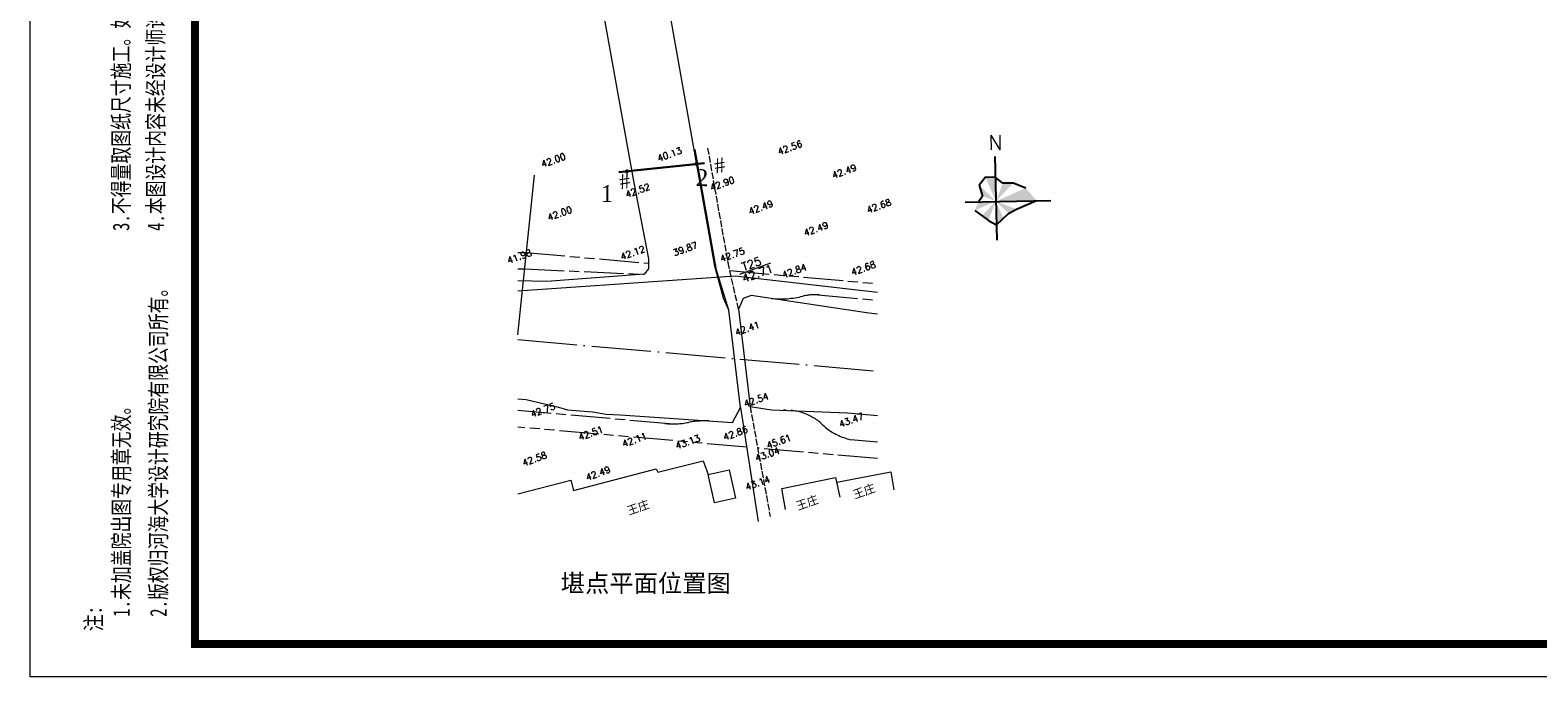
# Model space of a CAD drawing. Extents: x -13074 to 1448651, y 3648755 to 8081248.
# Tile 163 of 173: x 567718 to 568632, y 3857594 to 3857987. Entities that reach past the tile are written whole.
import ezdxf
from ezdxf.enums import TextEntityAlignment as Align

# ---------------------------------------------------------------- set-up
doc = ezdxf.new("R2010")
doc.units = 0
for name, pattern in [('4332', [5, 4, -1]), ('ACAD_ISO04W100', [30, 24, -3, 0, -3]), ('ACAD_ISO08W100', [36, 24, -3, 6, -3]), ('ACAD_ISO09W100', [45, 24, -3, 6, -3, 6, -3])]:
    doc.linetypes.add(name, pattern=pattern)
doc.layers.get('0').update_dxf_attribs({"linetype": 'CONTINUOUS'})
for name, color, linetype, lineweight in [('0.09标注线', 3, 'CONTINUOUS', 9), ('1', 1, 'CONTINUOUS', 40), ('2000图框', 7, 'CONTINUOUS', 30), ('CYdl', 7, 'CONTINUOUS', 5), ('SHEET', 1, 'CONTINUOUS', 15), ('图层1', 1, 'CONTINUOUS', 40), ('地质', 5, 'CONTINUOUS', 30), ('断面线', 7, 'CONTINUOUS', 30), ('河道中心线', 6, 'ACAD_ISO04W100', 40), ('设计河口线', 5, 'ACAD_ISO08W100', 80), ('设计滩面', 3, 'ACAD_ISO09W100', 80)]:
    doc.layers.add(name, color=color, linetype=linetype, lineweight=lineweight)
for name, color, linetype in [('DIM', 3, 'CONTINUOUS'), ('DMTZ', 7, 'CONTINUOUS'), ('GCD', 7, 'CONTINUOUS'), ('JMD', 7, 'CONTINUOUS'), ('KZD', 1, 'CONTINUOUS')]:
    doc.layers.add(name, color=color, linetype=linetype)
doc.styles.add('-仿宋_GB2312', font='FangSong_GB2312.ttf')
doc.styles.add('FHZ', font='FangSong_GB2312.ttf', dxfattribs={"width": 0.707, "height": 300})
doc.styles.add('HZ', font='rs.shx', dxfattribs={"width": 0.8, "bigfont": 'hztxt.shx'})
doc.styles.get("Standard").update_dxf_attribs({"font": 'rs.shx', "bigfont": 'hztxt.shx'})
doc.styles.add('宋体', font='FangSong_GB2312.ttf')
doc.styles.add('等线体', font='simhei.ttf')
doc.linetypes.add('8411', pattern='A,1,[20,LINE.SHX,S=2,R=0,X=0,Y=0],2,[15,LINE.SHX,S=2,R=0,X=0,Y=0],1', length=4)

msp = doc.modelspace()

# ---------------------------------------------------------------- hatches: boundary and pattern name
at = {"layer": '2000图框', "lineweight": -3}
h = msp.add_hatch(color=7, dxfattribs=at)
h.paths.add_polyline_path([(568321.397, 3857891.109), (568303.281, 3857883.161), (568327.833, 3857883.67)])
h.paths.add_polyline_path([(568313.761, 3857894.085), (568307.582, 3857894.186), (568303.281, 3857883.161)])
h.paths.add_polyline_path([(568302.983, 3857897.546), (568296.912, 3857897.679), (568303.281, 3857883.161)])
h.paths.add_polyline_path([(568293.111, 3857892.918), (568295.208, 3857886.31), (568303.281, 3857883.161)])
h.paths.add_polyline_path([(568303.281, 3857883.161), (568292.942, 3857882.947), (568290.508, 3857877.558)])
h.paths.add_polyline_path([(568303.281, 3857883.161), (568294.862, 3857874.386), (568298.751, 3857871.552)])
h.paths.add_polyline_path([(568303.281, 3857883.161), (568303.579, 3857868.776), (568307.836, 3857872.777)])
h.paths.add_polyline_path([(568303.281, 3857883.161), (568311.003, 3857875.753), (568315.77, 3857878.288)])

# ---------------------------------------------------------------- linework, layer by layer
at = {"color": 7, "linetype": 'Continuous', "lineweight": 13}
for points in [[(568143.597, 3857748.865), (568148.38, 3857758.033), (568141.393, 3857816.997), (568138.048, 3857824.295)], [(568149.937, 3857824.073), (568147.23, 3857817.656), (568154.187, 3857758.581), (568167.187, 3857756.596)]]:
    msp.add_lwpolyline(points, dxfattribs=at)
at = {"layer": '2000图框', "color": 7, "lineweight": -3}
for p, q in [((568302.719, 3857910.271, -394.133), (568303.772, 3857859.475, -394.133)), ((568296.912, 3857897.679, -394.133), (568293.111, 3857892.918, -394.133)), ((568293.111, 3857892.918, -394.133), (568295.208, 3857886.31, -394.133)), ((568302.983, 3857897.546, -394.133), (568296.912, 3857897.679, -394.133)), ((568307.582, 3857894.186, -394.133), (568302.983, 3857897.546, -394.133)), ((568313.761, 3857894.085, -394.133), (568307.582, 3857894.186, -394.133)), ((568321.397, 3857891.109, -394.133), (568313.761, 3857894.085, -394.133)), ((568284.639, 3857882.59, -394.133), (568336.514, 3857883.665, -394.133)), ((568295.208, 3857886.31, -394.133), (568292.942, 3857882.947, -394.133)), ((568315.77, 3857878.288, -394.133), (568327.833, 3857883.67, -394.133)), ((568290.508, 3857877.558, -394.133), (568298.751, 3857871.552, -394.133)), ((568303.579, 3857868.776, -394.133), (568311.003, 3857875.753, -394.133)), ((568311.003, 3857875.753, -394.133), (568315.77, 3857878.288, -394.133)), ((568298.751, 3857871.552, -394.133), (568303.579, 3857868.776, -394.133))]:
    msp.add_line(p, q, dxfattribs=at)
at = {"layer": 'CYdl', "color": 7, "linetype": 'Continuous', "lineweight": 13}
msp.add_lwpolyline([(568141.393, 3857816.997), (568133.865, 3857841.4), (568125.177, 3857890.462), (568120.975, 3857914.57)], dxfattribs=at)
at = {"layer": 'CYdl', "color": 7, "linetype": '4332', "lineweight": 13}
for points in [[(568147.23, 3857817.656), (568141.437, 3857842.937), (568132.784, 3857891.798), (568128.584, 3857915.897)], [(568154.187, 3857758.581), (568166.374, 3857691.868)]]:
    msp.add_lwpolyline(points, dxfattribs=at)
at = {"layer": 'CYdl', "color": 7, "lineweight": 13}
msp.add_lwpolyline([(568148.38, 3857758.033), (568159.148, 3857688.698)], dxfattribs=at)
at = {"layer": 'DMTZ', "color": 7, "linetype": '8411', "lineweight": 13, "ltscale": 0.6}
for points in [[(568065.015, 3857997.617), (568083.637, 3857894.294), (568092.548, 3857848.248), (568092.517, 3857842.132), (568089.973, 3857838.813), (568031.008, 3857834.388), (568013.3, 3857834.933)], [(568138.048, 3857824.295), (568132.724, 3857843.657), (568105.551, 3857997.617)], [(568231.43, 3857814.543), (568226.322, 3857815.124), (568154.834, 3857826.003), (568149.937, 3857824.073)], [(568013.3, 3857763.232), (568018.323, 3857762.734), (568037.998, 3857758.163), (568043.499, 3857756.634), (568058.602, 3857755.336), (568066.988, 3857753.87), (568075.35, 3857753.492), (568143.597, 3857748.865)], [(568167.187, 3857756.596), (568213.308, 3857754.658), (568231.43, 3857753.169)]]:
    msp.add_lwpolyline(points, dxfattribs=at)
at = {"layer": 'JMD', "color": 7, "linetype": 'Continuous', "lineweight": 13}
for points in [[(568013.3, 3857705.527), (568045.394, 3857713.843), (568047.185, 3857707.62), (568097.275, 3857720.758), (568098.183, 3857718.679), (568125.665, 3857725.656), (568128.739, 3857717.395)], [(568206.865, 3857712.74), (568239.629, 3857718.841), (568241.466, 3857707.923)], [(568175.588, 3857696.127), (568173.5, 3857708.89), (568206.048, 3857715.395), (568208.73, 3857703.53)]]:
    msp.add_lwpolyline(points, dxfattribs=at)
msp.add_lwpolyline([(568128.739, 3857717.395), (568141.419, 3857720.219), (568145.289, 3857702.847), (568132.608, 3857700.022)], close=True, dxfattribs=at)
at = {"layer": 'KZD', "color": 7, "linetype": 'Continuous', "lineweight": 13}
msp.add_line((568147.97, 3857838.96), (568166.794, 3857845.715), dxfattribs=at)
at = {"layer": 'SHEET', "color": 7}
msp.add_lwpolyline([(569397.537, 3857594.49), (567717.538, 3857594.49), (567717.538, 3858782.489), (569397.537, 3858782.489)], close=True, dxfattribs=at)
at = {"layer": 'SHEET', "color": 7, "const_width": 4.8}
msp.add_lwpolyline([(567817.538, 3858762.489), (569377.537, 3858762.489), (569377.537, 3857614.49), (567817.538, 3857614.49)], close=True, dxfattribs=at)
at = {"layer": '图层1', "linetype": 'Continuous', "lineweight": 13}
msp.add_lwpolyline([(568013.3, 3857828.685), (568145.068, 3857837.921), (568231.43, 3857827.955)], dxfattribs=at)
at = {"layer": '地质', "linetype": 'Continuous', "flags": 128}
for points in [[(568080.114, 3857901.349), (568121.097, 3857905.71)], [(568122.292, 3857905.819), (568126.477, 3857906.227)], [(568074.649, 3857900.794), (568078.873, 3857901.206)]]:
    msp.add_lwpolyline(points, dxfattribs=at)
at = {"layer": '地质'}
for centre, radius in [((568079.495, 3857901.267), 0.625), ((568121.695, 3857905.761), 0.6)]:
    msp.add_circle(centre, radius, dxfattribs=at)
at = {"layer": '断面线', "color": 7, "linetype": 'Continuous', "lineweight": 13}
msp.add_lwpolyline([(568013.3, 3857802.148), (568023.523, 3857899.01)], dxfattribs=at)
at = {"layer": '河道中心线', "lineweight": 13, "ltscale": 1.5}
msp.add_lwpolyline([(568013.3, 3857799.22), (568231.43, 3857780.048)], dxfattribs=at)
at = {"layer": '设计河口线', "lineweight": 13}
for points in [[(568013.3, 3857842.096), (568017.514, 3857842.075), (568089.973, 3857838.813)], [(568195.544, 3857826.28), (568231.43, 3857823.097)], [(568105.269, 3857748.056), (568013.3, 3857756.128)], [(568231.43, 3857736.984), (568215.13, 3857738.415)]]:
    msp.add_lwpolyline(points, dxfattribs=at)
at = {"layer": '设计河口线', "color": 4, "lineweight": 13}
for centre, radius, start, end in [((568172.722, 3857878.66), 54.812, 264.118448, 284.260751), ((568193.322, 3857795.363), 30.997, 83.97167, 103.237062), ((568176.054, 3857724.121), 32.199, 42.353206, 92.659422), ((568107.722, 3857791.48), 43.493, 263.202224, 282.10526), ((568127.452, 3857687.618), 62.247, 88.381227, 99.813307), ((568225.263, 3857778.82), 41.657, 232.404935, 255.921176)]:
    msp.add_arc(centre, radius, start, end, dxfattribs=at)
at = {"layer": '设计滩面', "lineweight": 13}
for points in [[(568013.3, 3857852.096), (568017.981, 3857852.073), (568092.534, 3857845.459)], [(568141.862, 3857841.082), (568231.43, 3857833.136)], [(568152.127, 3857733.906), (568013.3, 3857746.089)], [(568231.43, 3857726.946), (568158.802, 3857733.32)]]:
    msp.add_lwpolyline(points, dxfattribs=at)

# ---------------------------------------------------------------- texts
at = {"layer": '0.09标注线', "lineweight": 13, "char_height": 10.2375, "attachment_point": 1, "rotation": 359.590588, "style": '-仿宋_GB2312'}
for s, insert in [('{\\fTimes New Roman|b0|i0|c186|p18;2}', (568121.194, 3857902.564, 198.543)), ('{\\fTimes New Roman|b0|i0|c186|p18;1}', (568063.595, 3857892.939, 138.471))]:
    msp.add_mtext(s, dxfattribs=dict(at, insert=insert))
at = {"layer": '1', "color": 1, "lineweight": 13, "style": '宋体'}
msp.add_text('堪点平面位置图', height=10.8, dxfattribs=at).set_placement((568039.382, 3857645.895))
at = {"layer": '2000图框', "color": 7, "lineweight": -3, "style": 'HZ', "width": 1}
msp.add_text('N', height=8.857, rotation=0.732209, dxfattribs=at).set_placement((568298.887, 3857914.3, -352.428))
at = {"layer": 'DIM', "color": 7, "style": 'FHZ', "width": 0.75}
for s, height, p in [('3.不得量取图纸尺寸施工。如有任何不详事宜，请在施工前与设计师会商。', 9.99999, (567777.673, 3857865.077)), ('4.本图设计内容未经设计师许可不得在其它地方使用。', 9.99999, (567798.708, 3857865.077)), ('2.版权归河海大学设计研究院有限公司所有。', 9.99999, (567800.303, 3857630.944)), ('1.未加盖院出图专用章无效。', 9.99999, (567777.839, 3857630.944)), ('注:', 10, (567761.062, 3857622.169))]:
    msp.add_text(s, height=height, rotation=90, dxfattribs=at).set_placement(p)
at = {"layer": 'GCD', "color": 7, "linetype": 'Continuous', "lineweight": 13}
for s, p in [('42.56', (568178.363, 3857915.691)), ('42.00', (568034.883, 3857908.067)), ('40.13', (568105.318, 3857911.629)), ('42.49', (568211.269, 3857901.281)), ('42.52', (568086.007, 3857889.674)), ('42.90', (568137.321, 3857893.828)), ('42.49', (568160.696, 3857879.458)), ('42.68', (568232.302, 3857880.257)), ('42.00', (568038.745, 3857875.753)), ('42.49', (568194.157, 3857866.384)), ('42.12', (568082.958, 3857851.861)), ('39.87', (568114.866, 3857854.211)), ('41.98', (568014.29, 3857849.612)), ('42.75', (568143.404, 3857850.683)), ('42.68', (568222.917, 3857842.51)), ('42.84', (568180.921, 3857840.874)), ('42.41', (568152.483, 3857805.973)), ('42.54', (568157.862, 3857762.567)), ('42.75', (568028.508, 3857756.413)), ('42.51', (568057.518, 3857742.403)), ('42.86', (568145.328, 3857742.395)), ('43.47', (568215.504, 3857750.332)), ('42.11', (568084.066, 3857738.352)), ('43.13', (568116.363, 3857737.051)), ('45.61', (568171.591, 3857737.403)), ('42.58', (568023.422, 3857726.773)), ('43.04', (568164.661, 3857729.584)), ('42.49', (568061.988, 3857718.021)), ('43.14', (568158.735, 3857712.129))]:
    msp.add_text(s, height=4, rotation=19.739853, dxfattribs=at).set_placement(p, align=Align.MIDDLE)
at = {"layer": 'JMD', "color": 7, "linetype": 'Continuous', "lineweight": 13, "char_height": 5, "width": 18.85009, "attachment_point": 1, "rotation": 19.739853}
for insert in [(568216.08, 3857707.168), (568079.059, 3857697.317), (568181.576, 3857700.215)]:
    msp.add_mtext('{\\f宋体|b0|i0|c134|p2;王庄}', dxfattribs=dict(at, insert=insert))
at = {"layer": 'KZD', "color": 7, "linetype": 'Continuous', "lineweight": 13}
for s, p in [('T25', (568150.203, 3857840.794)), ('42.71', (568150.418, 3857833.733))]:
    msp.add_text(s, height=5, rotation=19.739853, dxfattribs=at).set_placement(p)
at = {"layer": '地质', "char_height": 8.775, "attachment_point": 1, "rotation": 9.14979, "style": '等线体'}
for insert in [(568131.754, 3857908.682, 39.709), (568074.156, 3857899.056, -20.363)]:
    msp.add_mtext('{\\fTimes New Roman|b0|i0|c238|p18;#}', dxfattribs=dict(at, insert=insert))

doc.saveas('drawing.dxf')
